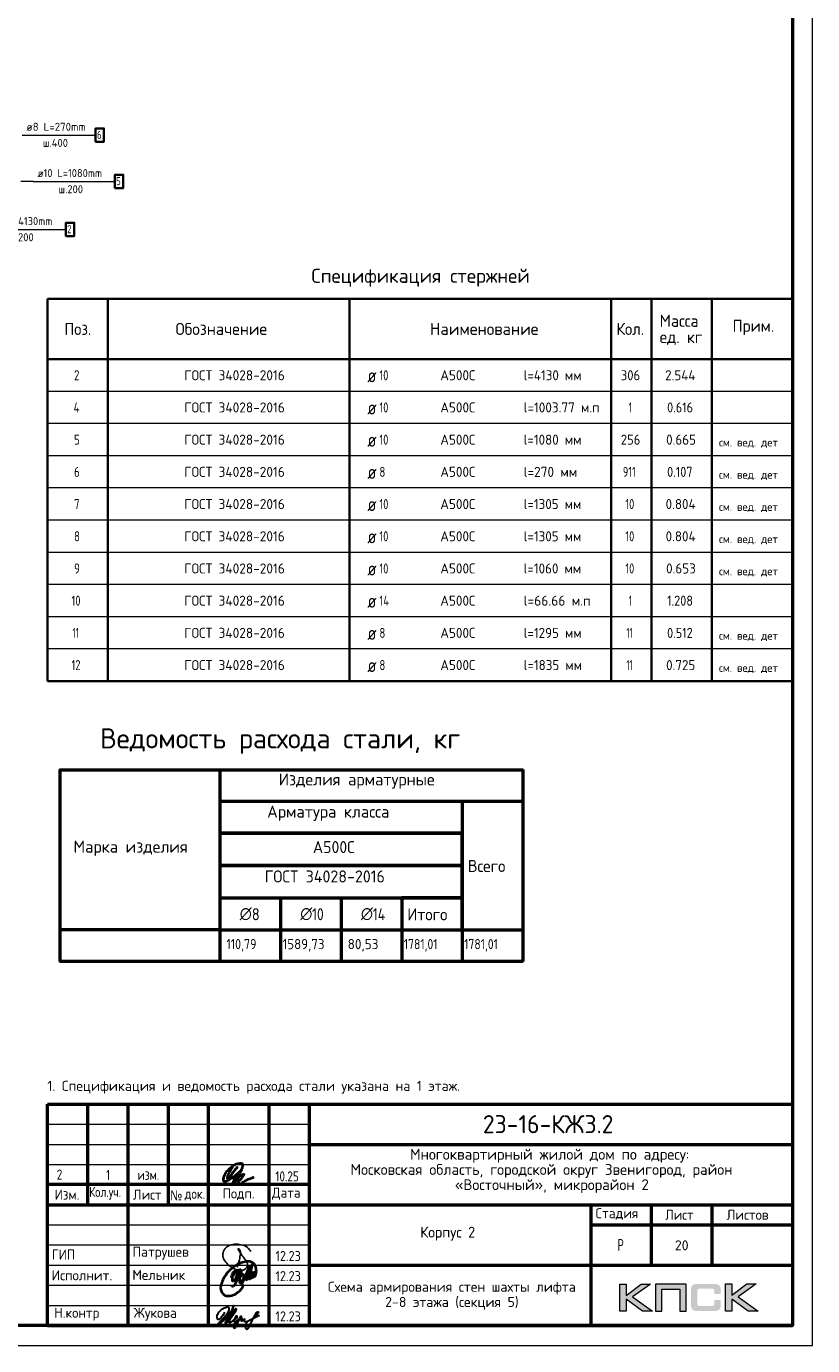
# Model space of a CAD drawing. Header units: millimetres. Extents: x -49773 to 2322955, y -3321 to 58485.
# Tile 245 of 256: x 1031120 to 1050641, y -2351 to 30420. Entities that reach past the tile are written whole.
import ezdxf

# ---------------------------------------------------------------- set-up
doc = ezdxf.new("R2010")
doc.units = ezdxf.units.MM
for name, color, linetype, lineweight in [('Standard', 7, 'Continuous', 25), ('Арм.стержн. Арматура края', 96, 'Continuous', 35), ('Арм.стержн. вертикальными 1', 22, 'Continuous', 35), ('Основная', 7, 'Continuous', 40), ('Стена наружная_ Сайдинг', 7, 'Continuous', 35), ('Экспликация_ описание', 7, 'Continuous', 13)]:
    doc.layers.add(name, color=color, linetype=linetype, lineweight=lineweight)
doc.layers.add('Арм.стержн.Стяжки', color=7, linetype='Continuous', lineweight=35, true_color=0x501e0f)
doc.styles.add('GOST 2.304-81', font='txt')
doc.styles.add('ISOCPEUR', font='txt')
doc.styles.add('Segoe UI Symbol', font='txt')

# ---------------------------------------------------------------- blocks, each defined once
blk = doc.blocks.new('яяя')
at = {"lineweight": 30}
for points in [[(345424, 110432), (345425, 110410), (345424, 110397), (345417, 110379), (345406, 110350), (345390, 110319), (345357, 110275), (345310, 110221), (345265, 110176), (345198, 110110), (345161, 110077), (345133, 110066), (345116, 110066), (345102, 110075), (345090, 110091), (345082, 110115), (345074, 110146), (345066, 110182), (345064, 110206), (345067, 110234), (345077, 110278), (345095, 110320), (345114, 110361), (345134, 110395), (345159, 110428), (345195, 110469), (345228, 110506), (345284, 110560), (345331, 110595), (345379, 110625), (345435, 110648), (345486, 110670), (345532, 110686), (345573, 110696), (345605, 110698), (345621, 110695), (345635, 110687), (345648, 110671), (345656, 110649), (345659, 110625), (345659, 110583), (345656, 110553), (345647, 110523), (345635, 110489), (345387, 110033), (345349, 109985), (345311, 109948), (345247, 109889), (345209, 109858), (345192, 109844), (345180, 109837), (345157, 109833), (345150, 109835), (345140, 109842), (345135, 109856), (345138, 109881), (345148, 109892), (345183, 109930), (345267, 110024), (345343, 110105), (345455, 110213), (345617, 110343), (345775, 110456), (345811, 110526), (345838, 110607), (345890, 110740), (345902, 110771), (345698, 110295), (345672, 110226), (345626, 110132), (345572, 110032), (345518, 109953), (345481, 109918), (345497, 110001), (345567, 110147), (345655, 110301), (345760, 110442)], [(345481, 109918), (345476, 109896), (345475, 109874), (345485, 109861), (345506, 109866), (345539, 109891), (345632, 109983), (345968, 110450), (346022, 110527), (346029, 110560), (346027, 110579), (346026, 110590), (346010, 110605), (345993, 110609), (345975, 110601), (345962, 110584), (345954, 110562), (345857, 110421), (345783, 110292), (345741, 110183), (345701, 110079), (345665, 109985), (345660, 109952), (345666, 109929), (345669, 109915), (345682, 109910), (345702, 109914), (345735, 109941), (345846, 110007), (346065, 110160), (346075, 110193), (346070, 110217), (346066, 110236), (346052, 110241), (346030, 110241), (346007, 110228), (345978, 110203), (345960, 110164), (345892, 110010), (345895, 109986), (345904, 109966), (345925, 109964), (345969, 109968), (346045, 110000), (346218, 110114), (346261, 110154), (346280, 110184), (346282, 110210), (346278, 110225), (346263, 110229), (346241, 110222), (346220, 110198), (346162, 110049), (345989, 109904), (345932, 109849), (345906, 109805), (345891, 109739), (345890, 109690), (345899, 109652), (345924, 109647), (345956, 109655), (345980, 109674), (346058, 109838), (346158, 110046), (346261, 110098), (346314, 110120), (346292, 110079), (346269, 110036), (346261, 110008), (346267, 109998), (346293, 109998), (346363, 110039), (346445, 110095), (346421, 110068), (346414, 110040), (346407, 110011), (346416, 109990), (346466, 109972), (346509, 109977), (346574, 109984), (347172, 110293)], [(346586, 109971), (346543, 109917), (346509, 109873), (346489, 109825), (346475, 109767), (346472, 109710), (346478, 109675), (346485, 109641), (346501, 109621), (346517, 109602), (346542, 109589), (346568, 109592), (346605, 109620), (346680, 109731), (346736, 109842), (346865, 110115), (346962, 110290), (346969, 110318), (346979, 110360), (347013, 110403), (347056, 110434), (347091, 110450), (347109, 110450), (347121, 110434), (347115, 110405), (347072, 110355), (347012, 110307), (346924, 110222)]]:
    blk.add_lwpolyline(points, dxfattribs=at)
blk = doc.blocks.new('Из_буфера32210')
at = {"color": 7, "lineweight": 25}
blk.add_lwpolyline([(357, 84), (386, 160), (399, 213), (405, 239), (412, 268), (420, 299), (427, 339), (434, 380), (437, 414), (438, 442), (436, 466), (430, 489), (425, 504), (417, 519), (409, 531), (405, 535), (403, 536), (400, 539), (394, 541), (387, 543), (383, 542), (379, 539), (377, 534), (377, 528), (379, 523), (438, 428), (470, 382), (484, 365), (504, 341), (528, 310), (551, 280), (562, 264), (575, 247), (582, 235), (589, 220), (599, 198), (606, 184), (610, 167), (611, 155), (612, 143), (611, 127), (609, 116), (603, 96), (596, 82), (588, 69), (579, 56), (563, 43), (551, 34), (539, 25), (524, 16), (511, 10), (494, 5), (481, 3), (456, 0), (432, 1), (415, 3), (396, 6), (375, 11), (355, 19), (336, 24), (310, 31), (293, 39), (269, 53), (243, 69), (223, 80), (202, 93), (180, 109), (152, 128), (126, 152), (98, 182), (77, 211), (52, 241), (32, 266), (20, 293), (8, 329), (3, 348), (1, 373), (0, 393), (1, 417), (6, 440), (13, 454), (20, 476), (26, 497), (38, 517), (47, 529), (60, 548), (75, 563), (95, 581), (115, 593), (135, 606), (161, 618), (187, 628), (213, 638), (251, 647), (282, 653), (319, 655), (353, 655), (384, 652), (418, 648), (460, 641), (503, 628), (544, 611), (579, 594), (611, 573), (639, 545), (666, 515), (679, 496), (694, 471)], dxfattribs=at)
blk = doc.blocks.new('Из_буфера5543')
at = {"layer": 'Основная'}
for points in [[(762, 497), (761, 475), (762, 458), (767, 452), (778, 451), (786, 456), (792, 470), (796, 479), (799, 485), (802, 495), (805, 507), (808, 516), (812, 533), (814, 535), (801, 505), (800, 490), (800, 477), (805, 470), (820, 476), (824, 483), (826, 494), (829, 504), (833, 526), (835, 530), (842, 548), (846, 564), (852, 580), (855, 593), (859, 605), (862, 610), (866, 617), (856, 574), (856, 555), (851, 540), (848, 519), (849, 504), (848, 495), (853, 493), (861, 496), (863, 501), (868, 518), (873, 541), (876, 550), (880, 574), (883, 591), (886, 612), (881, 686), (874, 707), (870, 726), (859, 756), (851, 767), (838, 790), (819, 809), (794, 828), (785, 830), (763, 839), (748, 848), (721, 853), (704, 855), (666, 856), (639, 856), (599, 849), (579, 842), (535, 829), (485, 816), (420, 783), (378, 759), (341, 732), (282, 688), (227, 640), (195, 610), (157, 566), (127, 518), (88, 464), (57, 403), (39, 361), (27, 325), (16, 296), (6, 253), (0, 203), (7, 156), (13, 124), (29, 84), (60, 48), (75, 35), (98, 20), (138, 4), (165, 0), (237, 4), (277, 13), (317, 25), (365, 46), (428, 93), (474, 130), (516, 180), (554, 236), (582, 281)], [(503, 678), (478, 638), (464, 604), (452, 565), (440, 538), (428, 496), (422, 475), (417, 459), (413, 438), (402, 411), (395, 387), (383, 357), (378, 335), (370, 322), (367, 317), (359, 302), (348, 280), (336, 260), (324, 251), (310, 240), (299, 237), (292, 237), (288, 239), (281, 248), (278, 254), (278, 272), (276, 276), (276, 280)], [(496, 377), (509, 373), (536, 381), (548, 392), (559, 405), (565, 424), (573, 446), (576, 461), (579, 481), (579, 496), (575, 512), (567, 526), (551, 531), (538, 533), (529, 527), (518, 519), (505, 506), (501, 498), (495, 491), (490, 482), (482, 466), (479, 458), (472, 435), (468, 429), (464, 416), (460, 401), (461, 392), (462, 373), (465, 356), (469, 345), (477, 337), (483, 324), (496, 316), (511, 315), (524, 318), (535, 326), (547, 340), (554, 347), (566, 364), (572, 374), (579, 385), (593, 419), (599, 436), (606, 452), (616, 479), (623, 504), (629, 521), (635, 533), (637, 542), (643, 556), (644, 557), (652, 576), (658, 592), (688, 673), (724, 750), (651, 489), (636, 412), (636, 406), (639, 402), (645, 401), (649, 402), (651, 406), (655, 416), (660, 420), (661, 427), (665, 436), (668, 446), (753, 720), (780, 779), (715, 511), (710, 476), (706, 424), (712, 420), (718, 419), (725, 426), (729, 430), (733, 436), (737, 445), (741, 458), (745, 471), (747, 484), (749, 488), (761, 511), (768, 534), (772, 548), (776, 561), (781, 570), (788, 582), (792, 587), (802, 594), (804, 592), (807, 589), (807, 579), (807, 575), (804, 562), (805, 556), (800, 541), (793, 526), (784, 512), (774, 498), (767, 491), (762, 486), (760, 488), (763, 507), (764, 513), (767, 525), (769, 537), (771, 545)], [(265, 457), (281, 514), (299, 558), (312, 579), (332, 604), (345, 612), (360, 622), (376, 623), (382, 623), (387, 620), (391, 616), (396, 603), (399, 595), (402, 580), (403, 561), (401, 532), (394, 489), (386, 464), (379, 450), (372, 431), (365, 419), (358, 406), (348, 395), (338, 381), (328, 373), (313, 368), (304, 368), (296, 375), (294, 382), (290, 395), (293, 410), (293, 423), (297, 453), (305, 480), (308, 489), (320, 515), (328, 532), (344, 563), (361, 581), (377, 600), (395, 620), (414, 636), (448, 646), (472, 651), (482, 649), (493, 639), (502, 619), (507, 608), (508, 574), (505, 541), (499, 519), (483, 494), (469, 476), (459, 470), (443, 469), (439, 469)]]:
    blk.add_lwpolyline(points, dxfattribs=at)

msp = doc.modelspace()

# ---------------------------------------------------------------- hatches: boundary and pattern name
h = msp.add_hatch(color=256)
h.paths.add_polyline_path([(1046614, -821.8), (1046386.5, -821.8), (1046014.5, -1101.9), (1046014.5, -821.8), (1045856.8, -821.8), (1045856.8, -1493.9), (1046014.5, -1493.9), (1046014.5, -1198.7), (1046416.9, -1493.9), (1046668.6, -1493.9), (1046168, -1138.5)])
h.paths.add_polyline_path([(1046896.8, -948.4), (1047342.1, -948.4), (1047342.1, -1493.9), (1047498.4, -1493.9), (1047498.4, -821.8), (1047331.8, -821.8), (1046740.5, -821.8), (1046740.5, -980.9), (1046740.5, -1493.9), (1046896.8, -1493.9)])
h.paths.add_polyline_path([(1048636.6, -818.4), (1048478.9, -818.4), (1048478.9, -1491.2), (1048636.6, -1491.2), (1048636.6, -1195.2), (1049039, -1491.2), (1049290.7, -1491.2), (1048790.1, -1135.1), (1049236.1, -818.4), (1049009.3, -818.4), (1048636.6, -1098.4)])
msp.add_hatch(color=256).paths.add_polyline_path([(1048347.5, -893), (1048345.5, -885.4), (1048342.7, -879.2), (1048339.2, -873), (1048335.8, -866.8), (1048332.3, -861.9), (1048328.2, -857.1), (1048324, -852.2), (1048319.9, -848.1), (1048314.3, -844.6), (1048308.8, -840.5), (1048302.6, -837), (1048295.7, -834.3), (1048288.8, -831.5), (1048281.2, -828.7), (1048273.5, -826.7), (1048255.6, -823.2), (1048236.2, -820.4), (1048214.8, -819.1), (1048191.3, -818.4), (1047790.2, -818.4), (1047766.7, -819.1), (1047746, -820.4), (1047725.9, -823.2), (1047708.6, -826.7), (1047700.3, -829.4), (1047692.7, -831.5), (1047685.8, -834.3), (1047679.6, -837.7), (1047673.3, -840.5), (1047667.1, -844.6), (1047662.3, -848.1), (1047657.4, -852.2), (1047653.3, -857.1), (1047649.8, -861.9), (1047645.7, -866.8), (1047642.2, -873), (1047639.5, -879.2), (1047636.7, -886.1), (1047633.9, -893), (1047631.9, -900.6), (1047628.4, -917.2), (1047625.6, -935.2), (1047623.6, -955.3), (1047623.6, -977.4), (1047623.6, -1331.4), (1047623.6, -1353.6), (1047625.6, -1373.6), (1047628.4, -1392.3), (1047631.9, -1408.9), (1047633.9, -1416.5), (1047636.7, -1423.4), (1047639.5, -1430.3), (1047642.2, -1436.5), (1047645.7, -1442.1), (1047649.8, -1447.6), (1047653.3, -1452.4), (1047657.4, -1457.3), (1047662.3, -1461.4), (1047667.8, -1464.9), (1047673.3, -1468.3), (1047679.6, -1471.8), (1047685.8, -1475.3), (1047693.4, -1477.3), (1047700.3, -1480.1), (1047708.6, -1482.2), (1047725.9, -1486.3), (1047746, -1488.4), (1047767.4, -1490.5), (1047790.2, -1491.2), (1048191.3, -1491.2), (1048214.8, -1490.5), (1048236.2, -1489.1), (1048255.6, -1486.3), (1048272.9, -1482.9), (1048281.2, -1480.1), (1048288.8, -1478), (1048295.7, -1475.3), (1048302.6, -1471.8), (1048308.8, -1469), (1048314.3, -1464.9), (1048319.9, -1461.4), (1048324, -1457.3), (1048328.2, -1453.1), (1048332.3, -1447.6), (1048335.8, -1442.8), (1048339.2, -1436.5), (1048342.7, -1430.3), (1048345.5, -1424.1), (1048347.5, -1416.5), (1048350.3, -1408.9), (1048353.8, -1392.3), (1048356.5, -1374.3), (1048357.9, -1353.6), (1048358.6, -1331.4), (1048358.6, -1220.1), (1048201.6, -1220.1), (1048201.6, -1310.7), (1048201.6, -1316.9), (1048200.9, -1323.1), (1048199.6, -1328.7), (1048198.2, -1334.2), (1048196.1, -1339), (1048194, -1343.2), (1048191.3, -1347.3), (1048187.8, -1350.8), (1048184.3, -1354.3), (1048180.2, -1357), (1048175.4, -1359.1), (1048170.5, -1361.2), (1048165.7, -1362.6), (1048159.5, -1363.2), (1048153.2, -1363.9), (1048147, -1364.6), (1047823.4, -1364.6), (1047817.9, -1363.9), (1047813, -1363.2), (1047808.9, -1361.2), (1047804.7, -1359.1), (1047800.6, -1356.3), (1047797.1, -1353.6), (1047793.7, -1350.1), (1047790.9, -1346), (1047788.1, -1341.8), (1047786.1, -1337.7), (1047784, -1332.8), (1047782.6, -1328), (1047780.5, -1318.3), (1047779.8, -1308.6), (1047779.8, -985.7), (1047779.8, -980.2), (1047780.5, -974.6), (1047781.9, -969.8), (1047783.3, -965), (1047784.7, -960.8), (1047786.7, -957.4), (1047789.5, -953.9), (1047792.3, -950.4), (1047795.7, -947.7), (1047799.2, -944.9), (1047803.3, -942.8), (1047807.5, -941.4), (1047812.3, -940.1), (1047817.2, -939.4), (1047822.7, -938.7), (1047828.2, -938.7), (1048147, -938.7), (1048153.2, -938.7), (1048159.5, -939.4), (1048165, -940.8), (1048169.8, -942.1), (1048174.7, -944.2), (1048179.5, -946.3), (1048183.7, -949.7), (1048187.1, -952.5), (1048190.6, -956.7), (1048193.3, -960.8), (1048196.1, -965), (1048198.2, -969.8), (1048199.6, -974.6), (1048200.9, -980.2), (1048201.6, -986.4), (1048201.6, -992.6), (1048201.6, -1066.6), (1048358.6, -1066.6), (1048358.6, -977.4), (1048357.9, -955.3), (1048356.5, -935.2), (1048353.8, -917.2), (1048349.6, -900.6)])

# ---------------------------------------------------------------- linework, layer by layer
at = {"lineweight": 0}
for points in [[(1045856.8, -1493.9), (1045856.8, -821.8), (1046014.5, -821.8), (1046014.5, -1101.9), (1046386.5, -821.8), (1046614, -821.8), (1046168, -1138.5), (1046668.6, -1493.9), (1046416.9, -1493.9), (1046014.5, -1198.7), (1046014.5, -1493.9), (1045856.8, -1493.9)], [(1046896.8, -1493.9), (1046896.8, -948.4), (1047342.1, -948.4), (1047342.1, -1493.9), (1047498.4, -1493.9), (1047498.4, -821.8), (1047331.8, -821.8), (1046740.5, -821.8), (1046740.5, -980.9), (1046740.5, -1493.9), (1046896.8, -1493.9)], [(1048478.9, -1491.2), (1048478.9, -818.4), (1048636.6, -818.4), (1048636.6, -1098.4), (1049009.3, -818.4), (1049236.1, -818.4), (1048790.1, -1135.1), (1049290.7, -1491.2), (1049039, -1491.2), (1048636.6, -1195.2), (1048636.6, -1491.2), (1048478.9, -1491.2)]]:
    msp.add_lwpolyline(points, close=True, dxfattribs=at)
at = {"layer": 'Standard', "color": 7, "linetype": 'Continuous', "lineweight": 35, "transparency": 33554687}
for p, q in [((1050141.1, 23654), (1031641.1, 23654)), ((1031641.1, 23654), (1031641.1, 22154)), ((1033141.1, 23654), (1033141.1, 22154)), ((1039141.1, 23654), (1039141.1, 22154)), ((1045641.1, 23654), (1045641.1, 22154)), ((1046641.1, 23654), (1046641.1, 22154)), ((1048141.1, 23654), (1048141.1, 22154)), ((1050141.1, 23654), (1050141.1, 22154)), ((1050141.1, 22154), (1031641.1, 22154)), ((1031641.1, 22154), (1031641.1, 21354)), ((1033141.1, 22154), (1033141.1, 21354)), ((1039141.1, 22154), (1039141.1, 21354)), ((1045641.1, 22154), (1045641.1, 21354)), ((1046641.1, 22154), (1046641.1, 21354)), ((1048141.1, 22154), (1048141.1, 21354)), ((1050141.1, 22154), (1050141.1, 21354)), ((1031641.1, 21354), (1031641.1, 20554)), ((1033141.1, 21354), (1033141.1, 20554)), ((1039141.1, 21354), (1039141.1, 20554)), ((1045641.1, 21354), (1045641.1, 20554)), ((1046641.1, 21354), (1046641.1, 20554)), ((1048141.1, 21354), (1048141.1, 20554)), ((1050141.1, 21354), (1050141.1, 20554)), ((1031641.1, 20554), (1031641.1, 19754)), ((1033141.1, 20554), (1033141.1, 19754)), ((1039141.1, 20554), (1039141.1, 19754)), ((1045641.1, 20554), (1045641.1, 19754)), ((1046641.1, 20554), (1046641.1, 19754)), ((1048141.1, 20554), (1048141.1, 19754)), ((1050141.1, 20554), (1050141.1, 19754)), ((1031641.1, 19754), (1031641.1, 18954)), ((1033141.1, 19754), (1033141.1, 18954)), ((1039141.1, 19754), (1039141.1, 18954)), ((1045641.1, 19754), (1045641.1, 18954)), ((1046641.1, 19754), (1046641.1, 18954)), ((1048141.1, 19754), (1048141.1, 18954)), ((1050141.1, 19754), (1050141.1, 18954)), ((1031641.1, 18954), (1031641.1, 18154)), ((1033141.1, 18954), (1033141.1, 18154)), ((1039141.1, 18954), (1039141.1, 18154)), ((1045641.1, 18954), (1045641.1, 18154)), ((1046641.1, 18954), (1046641.1, 18154)), ((1048141.1, 18954), (1048141.1, 18154)), ((1050141.1, 18954), (1050141.1, 18154)), ((1031641.1, 18154), (1031641.1, 17354)), ((1033141.1, 18154), (1033141.1, 17354)), ((1039141.1, 18154), (1039141.1, 17354)), ((1045641.1, 18154), (1045641.1, 17354)), ((1046641.1, 18154), (1046641.1, 17354)), ((1048141.1, 18154), (1048141.1, 17354)), ((1050141.1, 18154), (1050141.1, 17354)), ((1031641.1, 17354), (1031641.1, 16554)), ((1033141.1, 17354), (1033141.1, 16554)), ((1039141.1, 17354), (1039141.1, 16554)), ((1045641.1, 17354), (1045641.1, 16554)), ((1046641.1, 17354), (1046641.1, 16554)), ((1048141.1, 17354), (1048141.1, 16554)), ((1050141.1, 17354), (1050141.1, 16554)), ((1031641.1, 16554), (1031641.1, 15754)), ((1033141.1, 16554), (1033141.1, 15754)), ((1039141.1, 16554), (1039141.1, 15754)), ((1045641.1, 16554), (1045641.1, 15754)), ((1046641.1, 16554), (1046641.1, 15754)), ((1048141.1, 16554), (1048141.1, 15754)), ((1050141.1, 16554), (1050141.1, 15754)), ((1031641.1, 15754), (1031641.1, 14954)), ((1033141.1, 15754), (1033141.1, 14954)), ((1039141.1, 15754), (1039141.1, 14954)), ((1045641.1, 15754), (1045641.1, 14954)), ((1046641.1, 15754), (1046641.1, 14954)), ((1048141.1, 15754), (1048141.1, 14954)), ((1050141.1, 15754), (1050141.1, 14954)), ((1031641.1, 14954), (1031641.1, 14154)), ((1033141.1, 14954), (1033141.1, 14154)), ((1039141.1, 14954), (1039141.1, 14154)), ((1045641.1, 14954), (1045641.1, 14154)), ((1046641.1, 14954), (1046641.1, 14154)), ((1048141.1, 14954), (1048141.1, 14154)), ((1050141.1, 14954), (1050141.1, 14154)), ((1031641.1, 14154), (1050141.1, 14154))]:
    msp.add_line(p, q, dxfattribs=at)
at = {"layer": 'Standard', "color": 7, "linetype": 'Continuous', "lineweight": 13, "transparency": 33554687}
for p, q in [((1050141.1, 21354), (1031641.1, 21354)), ((1050141.1, 20554), (1031641.1, 20554)), ((1050141.1, 19754), (1031641.1, 19754)), ((1050141.1, 18954), (1031641.1, 18954)), ((1050141.1, 18154), (1031641.1, 18154)), ((1050141.1, 17354), (1031641.1, 17354)), ((1050141.1, 16554), (1031641.1, 16554)), ((1050141.1, 15754), (1031641.1, 15754)), ((1050141.1, 14954), (1031641.1, 14954)), ((1050141.1, 14154), (1031641.1, 14154))]:
    msp.add_line(p, q, dxfattribs=at)
msp.add_lwpolyline([(1008641.1, -2350.8), (1050641.1, -2350.8), (1050641.1, 57049.2), (1008641.1, 57049.2), (1008641.1, -2350.8)], close=True, dxfattribs=at)
at = {"layer": 'Standard', "color": 7, "linetype": 'Continuous', "lineweight": 50, "transparency": 33554687}
msp.add_lwpolyline([(1010641.1, 56549.2), (1050141.1, 56549.2), (1050141.1, -1850.8), (1010641.1, -1850.8), (1010641.1, 56549.2)], close=True, dxfattribs=at)
at = {"layer": 'Арм.стержн. Арматура края', "color": 7, "linetype": 'Continuous', "lineweight": 13, "transparency": 33554687}
for q in [(1030981.9, 26568.8), (1033316, 26568.8)]:
    msp.add_line((1031296, 26568.8), q, dxfattribs=at)
at = {"layer": 'Арм.стержн. Арматура края', "color": 7, "linetype": 'Continuous', "lineweight": 35, "transparency": 33554687}
msp.add_lwpolyline([(1033316, 26402.2), (1033522.7, 26402.2), (1033522.7, 26735.5), (1033316, 26735.5), (1033316, 26402.2)], dxfattribs=at)
at = {"layer": 'Арм.стержн. вертикальными 1', "color": 7, "linetype": 'Continuous', "lineweight": 13, "transparency": 33554687}
msp.add_line((1030060.1, 25375.7), (1032100.1, 25375.7), dxfattribs=at)
at = {"layer": 'Арм.стержн. вертикальными 1', "color": 7, "linetype": 'Continuous', "lineweight": 35, "transparency": 33554687}
msp.add_lwpolyline([(1032100.1, 25209), (1032306.8, 25209), (1032306.8, 25542.3), (1032100.1, 25542.3), (1032100.1, 25209)], dxfattribs=at)
at = {"layer": 'Арм.стержн.Стяжки', "color": 7, "linetype": 'Continuous', "lineweight": 13, "transparency": 33554687}
msp.add_line((1031018.9, 27719.4), (1032838.9, 27719.4), dxfattribs=at)
at = {"layer": 'Арм.стержн.Стяжки', "color": 7, "linetype": 'Continuous', "lineweight": 35, "transparency": 33554687}
msp.add_lwpolyline([(1032838.9, 27552.7), (1033045.6, 27552.7), (1033045.6, 27886.1), (1032838.9, 27886.1), (1032838.9, 27552.7)], dxfattribs=at)
at = {"layer": 'Основная', "color": 7, "ltscale": 100}
msp.add_spline([(1036233.8, 2086.7), (1036164.5, 1960.3), (1036107.4, 1838.4), (1036107.4, 1810.4), (1036142.1, 1828.3), (1036239.4, 1933.5), (1036351.2, 2081.1), (1036270.7, 1977.1), (1036208.1, 1882), (1036215.9, 1820.5), (1036275.2, 1826.1), (1036353.5, 1892.1), (1036445.2, 2000.6), (1036496.6, 2104.6), (1036489.9, 2152.7), (1036405.6, 2168.9), (1036331.1, 2158.3), (1036201.4, 2073.3), (1036083.9, 1963.6), (1036026.9, 1866.3), (1036005.7, 1793.7), (1036006.8, 1746.7), (1036047, 1728.8), (1036115.3, 1752.3), (1036303.1, 1877.5), (1036457.5, 2005), (1036301.8, 1794.1), (1036246.2, 1696.8), (1036246.1, 1678.5), (1036279.7, 1695.2), (1036373.6, 1792.5), (1036498.9, 1907.7), (1036517.9, 1912.2), (1036500, 1869.7), (1036422.9, 1757.9), (1036375.8, 1670.6), (1036382.6, 1651.6), (1036418.3, 1660.6), (1036581.6, 1760.1), (1036776.2, 1838.4)], degree=3, dxfattribs=at)
at = {"layer": 'Стена наружная_ Сайдинг', "color": 7, "linetype": 'Continuous', "lineweight": 50, "transparency": 33554687}
for p, q in [((1031641, 3649.2), (1050141.1, 3649.2)), ((1031641, -1850.8), (1031641, 3649.2)), ((1035641, -1850.8), (1035641, 3649.2)), ((1050141.1, 3649.2), (1050141.1, -1850.8)), ((1038141, 2649.2), (1050141.1, 2649.2)), ((1038141, 1649.2), (1031641, 1649.2)), ((1031641, 1149.2), (1038141, 1149.2)), ((1038141, 1149.2), (1050141.1, 1149.2)), ((1045141, 649.2), (1050141.1, 649.2)), ((1038141, -350.8), (1050141.1, -350.8)), ((1031641, -1850.8), (1050141.1, -1850.8))]:
    msp.add_line(p, q, dxfattribs=at)
at = {"layer": 'Стена наружная_ Сайдинг', "color": 7, "linetype": 'Continuous', "lineweight": 13, "transparency": 33554687}
for p, q in [((1031641, 3149.2), (1038141, 3149.2)), ((1031641, 2649.2), (1038141, 2649.2)), ((1031641, 2149.2), (1038141, 2149.2)), ((1031641, 649.2), (1038141, 649.2)), ((1031641, 149.2), (1038141, 149.2)), ((1031641, -350.8), (1038141, -350.8)), ((1031641, -850.8), (1038141, -850.8)), ((1031641, -1350.8), (1038141, -1350.8))]:
    msp.add_line(p, q, dxfattribs=at)
at = {"layer": 'Стена наружная_ Сайдинг', "color": 7, "linetype": 'Continuous', "lineweight": 50, "transparency": 33554687}
for points in [[(1032641, 3649.2), (1032641, 2399.2), (1032641, 1149.2)], [(1033641, 3649.2), (1033641, 899.2), (1033641, -1850.8)], [(1034641, 3649.2), (1034641, 2399.2), (1034641, 1149.2)], [(1037141, 3649.2), (1037141, 899.2), (1037141, -1850.8)], [(1038141, 3649.2), (1038141, 899.2), (1038141, -1850.8)], [(1045141, -1850.8), (1045141, -350.8), (1045141, 1149.2)], [(1046641, -350.8), (1046641, 399.2), (1046641, 1149.2)], [(1048141, 1149.2), (1048141, 399.2), (1048141, -350.8)]]:
    msp.add_lwpolyline(points, dxfattribs=at)
at = {"layer": 'Экспликация_ описание', "color": 7, "linetype": 'Continuous', "lineweight": 50, "transparency": 33554687}
for p, q in [((1031939.7, 11954.5), (1043455.6, 11954.5)), ((1031948.5, 11963.4), (1031948.5, 7189.8)), ((1035926.5, 11976.6), (1035926.5, 11163.3)), ((1035926.5, 11976.6), (1035926.5, 7963.3)), ((1043442.3, 11963.4), (1043442.3, 7189.8)), ((1035913.3, 11176.6), (1041946.8, 11176.6)), ((1035913.3, 11176.6), (1043429.1, 11176.6)), ((1035926.5, 11189.8), (1035926.5, 10363.3)), ((1041929.1, 11176.6), (1043429.1, 11176.6)), ((1041942.4, 11189.8), (1041942.4, 7963.3)), ((1035913.3, 10376.6), (1041946.8, 10376.6)), ((1035913.3, 8776.6), (1037436.2, 8776.6)), ((1035926.5, 8789.8), (1035926.5, 7963.3)), ((1037418.6, 8776.6), (1038941.5, 8776.6)), ((1037431.8, 8789.8), (1037431.8, 7963.3)), ((1038923.8, 8776.6), (1040446.8, 8776.6)), ((1038937.1, 8789.8), (1038937.1, 7963.3)), ((1035939.7, 7976.6), (1031926.5, 7976.6)), ((1035913.3, 7976.6), (1037431.8, 7976.6)), ((1035913.3, 7976.6), (1037436.2, 7976.6)), ((1035926.5, 7989.8), (1035926.5, 7176.6)), ((1035926.5, 7981), (1035926.5, 7176.6)), ((1037418.6, 7976.6), (1038937.1, 7976.6)), ((1037418.6, 7976.6), (1038941.5, 7976.6)), ((1037431.8, 7989.8), (1037431.8, 7176.6)), ((1038923.8, 7976.6), (1040442.4, 7976.6)), ((1038923.8, 7976.6), (1040446.8, 7976.6)), ((1038937.1, 7989.8), (1038937.1, 7176.6)), ((1040429.1, 7976.6), (1041942.4, 7976.6)), ((1040442.4, 7989.8), (1040442.4, 7176.6)), ((1041929.1, 7976.6), (1043442.3, 7976.6)), ((1041929.1, 7976.6), (1043429.1, 7976.6)), ((1041942.4, 7989.8), (1041942.4, 7176.6)), ((1031939.7, 7198.6), (1043455.6, 7198.6))]:
    msp.add_line(p, q, dxfattribs=at)
at = {"layer": 'Экспликация_ описание', "color": 7, "linetype": 'Continuous', "lineweight": 25, "transparency": 33554687}
for p, q in [((1043429.1, 11976.6), (1043429.1, 11163.3)), ((1043429.1, 11189.8), (1043429.1, 7963.3))]:
    msp.add_line(p, q, dxfattribs=at)
at = {"layer": 'Экспликация_ описание', "color": 7, "linetype": 'Continuous', "lineweight": 35, "transparency": 33554687}
for p, q in [((1041942.4, 11189.8), (1041942.4, 10363.3)), ((1037431.8, 8789.8), (1037431.8, 7963.3)), ((1038937.1, 8789.8), (1038937.1, 7963.3)), ((1040442.4, 8789.8), (1040442.4, 7963.3)), ((1035939.7, 7976.6), (1031926.5, 7976.6))]:
    msp.add_line(p, q, dxfattribs=at)
at = {"layer": 'Экспликация_ описание', "color": 7, "linetype": 'Continuous', "lineweight": 50, "transparency": 33554687}
for points in [[(1035926.5, 10376.6), (1035926.5, 9576.6), (1041942.4, 9576.6), (1041942.4, 10376.6), (1035926.5, 10376.6)], [(1035926.5, 9576.6), (1035926.5, 8776.6), (1041942.4, 8776.6), (1041942.4, 9576.6), (1035926.5, 9576.6)], [(1040442.4, 8776.6), (1040442.4, 7976.6), (1041942.4, 7976.6), (1041942.4, 8776.6), (1040442.4, 8776.6)]]:
    msp.add_lwpolyline(points, dxfattribs=at)

# ---------------------------------------------------------------- block references
at = {"color": 1, "ltscale": 100}
msp.add_blockref('Из_буфера32210', (1035996.1, -485), dxfattribs=at)
at = {"color": 2, "lineweight": 60, "xscale": 0.5, "yscale": 0.5, "zscale": 0.5}
msp.add_blockref('яяя', (863320.3, -56737.3), dxfattribs=at)
at = {"layer": 'Основная'}
msp.add_blockref('Из_буфера5543', (1035943.5, -1117.7), dxfattribs=at)

# ---------------------------------------------------------------- texts
at = {"layer": 'Standard', "color": 7, "linetype": 'Continuous', "lineweight": 35, "transparency": 33554687, "char_height": 350, "attachment_point": 7, "style": 'ISOCPEUR'}
for s, insert, width in [('\\W0.99;Спецификация стержней', (1038196.1, 23954), 5559.679), ('\\W0.82;ø', (1039586.5, 21579), 458.079), ('\\W0.82;ø', (1039586.5, 20779), 458.079), ('\\W0.82;ø', (1039586.5, 19979), 458.079), ('\\W0.82;ø', (1039586.5, 19179), 458.079), ('\\W0.82;ø', (1039586.5, 18379), 458.079), ('\\W0.82;ø', (1039586.5, 17579), 458.079), ('\\W0.82;ø', (1039586.5, 16779), 458.079), ('\\W0.82;ø', (1039586.5, 15979), 458.079), ('\\W0.82;ø', (1039586.5, 15179), 458.079), ('\\W0.82;ø', (1039586.5, 14379), 458.079)]:
    msp.add_mtext(s, dxfattribs=dict(at, insert=insert, width=width))
at = {"layer": 'Standard', "color": 7, "linetype": 'Continuous', "lineweight": 25, "transparency": 33554687}
for s, insert, char_height, width, attachment_point, style in [('\\W0.92;Поз.', (1032063.9, 22754), 300, 872.987, 7, 'ISOCPEUR'), ('\\W0.97;Обозначение', (1034821.2, 22754), 300, 2499.411, 7, 'ISOCPEUR'), ('\\W0.98;Наименование', (1041138.4, 22754), 300, 2784.801, 7, 'ISOCPEUR'), ('\\W0.93;Кол.', (1045769.4, 22754), 300, 888.231, 7, 'ISOCPEUR'), ('\\W0.95;Масса', (1046842.8, 22956.3), 300, 1252.119, 7, 'ISOCPEUR'), ('\\W0.94;Прим.', (1048652.8, 22751), 300, 1130.664, 7, 'ISOCPEUR'), ('\\W0.95;ед. кг', (1046842.8, 22506.3), 300, 1251.492, 7, 'ISOCPEUR'), ('\\W0.78;2', (1032303.6, 21629), 250, 271.994, 7, 'ISOCPEUR'), ('\\W0.96;ГОСТ 34028-2016', (1035041.1, 21629), 250, 2743.715, 7, 'ISOCPEUR'), ('\\W0.75;10', (1039885.4, 21629), 250, 393.574, 7, 'ISOCPEUR'), ('\\W0.95;А500С', (1041397.8, 21629), 250, 1042.915, 7, 'ISOCPEUR'), ('\\W0.94;l=4130 мм', (1043468.6, 21629), 250, 1616.444, 7, 'ISOCPEUR'), ('\\W0.91;306', (1045878.6, 21629), 250, 638.625, 7, 'ISOCPEUR'), ('\\W0.94;2.544', (1046978.6, 21629), 250, 942.222, 7, 'ISOCPEUR'), ('\\W0.80;4', (1032291.1, 20829), 250, 299.863, 7, 'ISOCPEUR'), ('\\W0.96;ГОСТ 34028-2016', (1035041.1, 20829), 250, 2743.715, 7, 'ISOCPEUR'), ('\\W0.75;10', (1039885.4, 20829), 250, 393.574, 7, 'ISOCPEUR'), ('\\W0.95;А500С', (1041397.8, 20829), 250, 1042.915, 7, 'ISOCPEUR'), ('\\W0.95;l=1003.77 м.п', (1043468.6, 20829), 250, 2067.568, 7, 'ISOCPEUR'), ('\\W0.56;1', (1046078.6, 20829), 250, 194.454, 7, 'ISOCPEUR'), ('\\W0.88;0.616', (1047028.6, 20829), 250, 834.265, 7, 'ISOCPEUR'), ('\\W0.78;5', (1032303.6, 20029), 250, 271.994, 7, 'ISOCPEUR'), ('\\W0.96;ГОСТ 34028-2016', (1035041.1, 20029), 250, 2743.715, 7, 'ISOCPEUR'), ('\\W0.75;10', (1039885.4, 20029), 250, 393.574, 7, 'ISOCPEUR'), ('\\W0.95;А500С', (1041397.8, 20029), 250, 1042.915, 7, 'ISOCPEUR'), ('\\W0.94;l=1080 мм', (1043468.6, 20029), 250, 1591.266, 7, 'ISOCPEUR'), ('\\W0.91;256', (1045878.6, 20029), 250, 638.625, 7, 'ISOCPEUR'), ('\\W0.94;0.665', (1047003.6, 20029), 250, 891.672, 7, 'ISOCPEUR'), ('\\W0.78;6', (1032303.6, 19229), 250, 271.994, 7, 'ISOCPEUR'), ('\\W0.96;ГОСТ 34028-2016', (1035041.1, 19229), 250, 2743.715, 7, 'ISOCPEUR'), ('\\W0.78;8', (1039885.4, 19229), 250, 272.013, 7, 'ISOCPEUR'), ('\\W0.95;А500С', (1041397.8, 19229), 250, 1042.915, 7, 'ISOCPEUR'), ('\\W0.96;l=270 мм', (1043468.6, 19229), 250, 1469.731, 7, 'ISOCPEUR'), ('\\W0.74;911', (1045928.6, 19229), 250, 517.22, 7, 'ISOCPEUR'), ('\\W0.88;0.107', (1047028.6, 19229), 250, 834.265, 7, 'ISOCPEUR'), ('\\W0.96;ГОСТ 34028-2016', (1035041.1, 18429), 250, 2743.715, 7, 'ISOCPEUR'), ('\\W0.75;10', (1039885.4, 18429), 250, 393.574, 7, 'ISOCPEUR'), ('\\W0.95;А500С', (1041397.8, 18429), 250, 1042.915, 7, 'ISOCPEUR'), ('\\W0.94;l=1305 мм', (1043468.6, 18429), 250, 1591.266, 7, 'ISOCPEUR'), ('\\W0.75;10', (1045991.1, 18429), 250, 393.574, 7, 'ISOCPEUR'), ('\\W0.94;0.804', (1046991.1, 18429), 250, 916.954, 7, 'ISOCPEUR'), ('\\W0.78;7', (1032303.6, 18429), 250, 271.994, 7, 'ISOCPEUR'), ('\\W0.78;8', (1032303.6, 17629), 250, 271.994, 7, 'ISOCPEUR'), ('\\W0.96;ГОСТ 34028-2016', (1035041.1, 17629), 250, 2743.715, 7, 'ISOCPEUR'), ('\\W0.75;10', (1039885.4, 17629), 250, 393.574, 7, 'ISOCPEUR'), ('\\W0.95;А500С', (1041397.8, 17629), 250, 1042.915, 7, 'ISOCPEUR'), ('\\W0.94;l=1305 мм', (1043468.6, 17629), 250, 1591.266, 7, 'ISOCPEUR'), ('\\W0.75;10', (1045991.1, 17629), 250, 393.574, 7, 'ISOCPEUR'), ('\\W0.94;0.804', (1046991.1, 17629), 250, 916.954, 7, 'ISOCPEUR'), ('\\W0.78;9', (1032303.6, 16829), 250, 271.994, 7, 'ISOCPEUR'), ('\\W0.96;ГОСТ 34028-2016', (1035041.1, 16829), 250, 2743.715, 7, 'ISOCPEUR'), ('\\W0.75;10', (1039885.4, 16829), 250, 393.574, 7, 'ISOCPEUR'), ('\\W0.95;А500С', (1041397.8, 16829), 250, 1042.915, 7, 'ISOCPEUR'), ('\\W0.94;l=1060 мм', (1043468.6, 16829), 250, 1591.266, 7, 'ISOCPEUR'), ('\\W0.75;10', (1045991.1, 16829), 250, 393.574, 7, 'ISOCPEUR'), ('\\W0.94;0.653', (1047003.6, 16829), 250, 891.672, 7, 'ISOCPEUR'), ('\\W0.75;10', (1032241.1, 16029), 250, 393.566, 7, 'ISOCPEUR'), ('\\W0.96;ГОСТ 34028-2016', (1035041.1, 16029), 250, 2743.715, 7, 'ISOCPEUR'), ('\\W0.76;14', (1039885.4, 16029), 250, 420.478, 7, 'ISOCPEUR'), ('\\W0.95;А500С', (1041397.8, 16029), 250, 1042.915, 7, 'ISOCPEUR'), ('\\W0.97;l=66.66 м.п', (1043468.6, 16029), 250, 1770.131, 7, 'ISOCPEUR'), ('\\W0.56;1', (1046078.6, 16029), 250, 194.454, 7, 'ISOCPEUR'), ('\\W0.88;1.208', (1047028.6, 16029), 250, 834.265, 7, 'ISOCPEUR'), ('\\W0.62;11', (1032266.1, 15229), 250, 328.117, 7, 'ISOCPEUR'), ('\\W0.96;ГОСТ 34028-2016', (1035041.1, 15229), 250, 2743.715, 7, 'ISOCPEUR'), ('\\W0.78;8', (1039885.4, 15229), 250, 272.013, 7, 'ISOCPEUR'), ('\\W0.95;А500С', (1041397.8, 15229), 250, 1042.915, 7, 'ISOCPEUR'), ('\\W0.94;l=1295 мм', (1043468.6, 15229), 250, 1591.266, 7, 'ISOCPEUR'), ('\\W0.62;11', (1046016.1, 15229), 250, 328.117, 7, 'ISOCPEUR'), ('\\W0.88;0.512', (1047028.6, 15229), 250, 834.265, 7, 'ISOCPEUR'), ('\\W0.75;12', (1032241.1, 14429), 250, 393.566, 7, 'ISOCPEUR'), ('\\W0.96;ГОСТ 34028-2016', (1035041.1, 14429), 250, 2743.715, 7, 'ISOCPEUR'), ('\\W0.78;8', (1039885.4, 14429), 250, 272.013, 7, 'ISOCPEUR'), ('\\W0.95;А500С', (1041397.8, 14429), 250, 1042.915, 7, 'ISOCPEUR'), ('\\W0.94;l=1835 мм', (1043468.6, 14429), 250, 1591.266, 7, 'ISOCPEUR'), ('\\W0.62;11', (1046016.1, 14429), 250, 328.117, 7, 'ISOCPEUR'), ('\\W0.94;0.725', (1047003.6, 14429), 250, 891.672, 7, 'ISOCPEUR'), ('\\W0.99;Многоквартирный жилой дом по адресу: ', (1040644.5, 2194.2), 270, 7123.089, 7, 'ISOCPEUR'), ('\\W0.99;Московская область, городской округ Звенигород, район ', (1039166.3, 1816.2), 270, 10078.117, 7, 'ISOCPEUR'), ('2', (1031943.1, 2023.9), 250, 283.333, 2, 'GOST 2.304-81'), ('1', (1033147.6, 2015), 250, 283.333, 2, 'GOST 2.304-81'), ('10.25', (1037301.5, 1729.1), 250, 693.365, 7, 'GOST 2.304-81'), ('\\W0.99;«Восточный», микрорайон 2', (1041758.3, 1438.2), 270, 4896.236, 7, 'ISOCPEUR'), ('изм.', (1034147.6, 2015), 250, 283.333, 2, 'GOST 2.304-81'), ('\\W0.93;Изм.', (1031822.2, 1273.9), 250, 752.897, 7, 'ISOCPEUR'), ('\\W0.79;Кол.уч.', (1032677.7, 1273.9), 250, 973.657, 7, 'ISOCPEUR'), ('\\W0.94;Лист', (1033766, 1273.9), 250, 866.919, 7, 'ISOCPEUR'), ('\\W0.91;№', (1034686.4, 1256.6), 250, 477.949, 7, 'Segoe UI Symbol'), ('\\W0.84;док.', (1035050.7, 1256.6), 250, 649.802, 7, 'ISOCPEUR'), ('\\W0.94;Подп.', (1035991, 1263.5), 250, 916.954, 7, 'ISOCPEUR'), ('\\W0.94;Дата', (1037218.2, 1273.9), 250, 967.736, 7, 'ISOCPEUR'), ('\\W0.96;Стадия', (1045251.1, 773.9), 250, 1243.904, 7, 'ISOCPEUR'), ('\\W0.94;Лист', (1046978.7, 773.9), 250, 866.919, 7, 'ISOCPEUR'), ('\\W0.96;Листов', (1048504.7, 773.9), 250, 1218.997, 7, 'ISOCPEUR'), ('\\W0.96;Корпус 2', (1040898.5, 259.2), 270, 1614.451, 7, 'ISOCPEUR'), ('\\W0.92;ГИП', (1031751.7, -213.4), 250, 689.612, 7, 'ISOCPEUR'), ('\\W0.97;Патрушев', (1033751.9, -213.4), 250, 1670.192, 7, 'ISOCPEUR'), ('\\W0.88;12.23', (1037304.1, -249.6), 250, 834.251, 7, 'ISOCPEUR'), ('\\W0.62;Р', (1045798.7, -0.8), 300, 276.791, 7, 'ISOCPEUR'), ('\\W0.97;Исполнит.', (1031746.1, -729.1), 250, 1645.076, 7, 'ISOCPEUR'), ('\\W0.96;Мельник', (1033751.9, -719.5), 250, 1394.321, 7, 'ISOCPEUR'), ('\\W0.88;12.23', (1037304.1, -749.6), 250, 834.251, 7, 'ISOCPEUR'), ('\\W0.96;Н.контр', (1031808.6, -1729.1), 250, 1319.134, 7, 'ISOCPEUR'), ('\\W0.96;Жукова', (1033783.5, -1729.1), 250, 1269.071, 7, 'ISOCPEUR'), ('\\W0.88;12.23', (1037304.1, -1749.6), 250, 834.251, 7, 'ISOCPEUR')]:
    msp.add_mtext(s, dxfattribs=dict(at, insert=insert, char_height=char_height, width=width, attachment_point=attachment_point, style=style))
at = {"layer": 'Standard', "color": 7, "linetype": 'Continuous', "lineweight": 18, "transparency": 33554687, "char_height": 200, "width": 1616.684, "attachment_point": 7, "style": 'ISOCPEUR'}
for insert in [(1048316.9, 19953.5), (1048316.9, 19153.5), (1048316.9, 18353.5), (1048316.9, 17553.5), (1048316.9, 16753.5), (1048316.9, 15153.5), (1048316.9, 14353.5)]:
    msp.add_mtext('\\W0.97;см. вед. дет', dxfattribs=dict(at, insert=insert))
at = {"layer": 'Standard', "color": 7, "linetype": 'Continuous', "lineweight": 13, "transparency": 33554687, "char_height": 250, "style": 'ISOCPEUR'}
for s, insert, width, attachment_point in [('\\A1;{\\fISOCPEUR|i0|b0;\\H250.000000;\\W1.000000;\\C7;1. Спецификация и ведомость расхода стали указана на 1 этаж.}\\P', (1031641, 3908.7), 10560.729, 7), ('\\A1;{\\fISOCPEUR|i0|b0;\\H250.000000;\\W1.000000;\\C7;20}\\P', (1047391.1, 139.2), 459.375, 5)]:
    msp.add_mtext(s, dxfattribs=dict(at, insert=insert, width=width, attachment_point=attachment_point))
at = {"layer": 'Standard', "color": 7, "linetype": 'Continuous', "lineweight": 50, "transparency": 33554687, "insert": (1042453.5, 2924.2), "char_height": 450, "width": 3586.382, "attachment_point": 7, "style": 'ISOCPEUR'}
msp.add_mtext('\\W0.95;23-16-КЖ3.2', dxfattribs=at)
at = {"layer": 'Standard', "color": 7, "linetype": 'Continuous', "lineweight": 25, "transparency": 33554687, "insert": (1041684.3, -764.5), "char_height": 250, "width": 6366.875, "attachment_point": 2, "line_spacing_factor": 0.903614}
msp.add_mtext('\\A1;{\\fISOCPEUR|i0|b0;\\H250.000000;\\W1.000000;\\C7;Схема армирования стен шахты лифта}\\P{\\fISOCPEUR|i0|b0;\\H250.000000;\\W1.000000;\\C7;2-8 этажа (секция 5)}\\P', dxfattribs=at)
at = {"layer": 'Арм.стержн. Арматура края', "color": 7, "linetype": 'Continuous', "lineweight": 25, "transparency": 33554687, "char_height": 200, "attachment_point": 7, "style": 'ISOCPEUR'}
for s, insert, width in [('\\W0.94;ø10 L=1080mm ', (1031396, 26675.5), 1913.071), ('\\W0.78;5', (1033349.4, 26475.5), 217.62), ('\\W0.95;ш.200 ', (1031916, 26275.5), 874.675)]:
    msp.add_mtext(s, dxfattribs=dict(at, insert=insert, width=width))
at = {"layer": 'Арм.стержн. вертикальными 1', "color": 7, "linetype": 'Continuous', "lineweight": 25, "transparency": 33554687, "char_height": 200, "attachment_point": 7, "style": 'ISOCPEUR'}
for s, insert, width in [('\\W0.94;ø10 L=4130mm ', (1030160.1, 25482.3), 1933.181), ('\\W0.95;ш.200 ', (1030690.1, 25082.3), 874.662), ('\\W0.78;2', (1032133.5, 25282.3), 217.601)]:
    msp.add_mtext(s, dxfattribs=dict(at, insert=insert, width=width))
at = {"layer": 'Арм.стержн.Стяжки', "color": 7, "linetype": 'Continuous', "lineweight": 25, "transparency": 33554687, "char_height": 200, "attachment_point": 7, "style": 'ISOCPEUR'}
for s, insert, width in [('\\W0.98;ø8 L=270mm ', (1031118.9, 27826.1), 1716.841), ('\\W0.95;ш.400 ', (1031528.9, 27426.1), 894.815), ('\\W0.78;6', (1032872.3, 27626.1), 217.62)]:
    msp.add_mtext(s, dxfattribs=dict(at, insert=insert, width=width))
at = {"layer": 'Экспликация_ описание', "color": 7, "linetype": 'Continuous', "lineweight": 50, "transparency": 33554687, "insert": (1032948.2, 12348.9), "char_height": 499.077, "width": 9650.102, "attachment_point": 7, "style": 'ISOCPEUR'}
msp.add_mtext('\\W0.99;Ведомость расхода стали, кг', dxfattribs=at)
at = {"layer": 'Экспликация_ описание', "color": 7, "linetype": 'Continuous', "lineweight": 25, "transparency": 33554687, "attachment_point": 7, "style": 'ISOCPEUR'}
for s, insert, char_height, width in [('\\W0.98;Изделия арматурные', (1037384.9, 11483.8), 298.977, 4076.291), ('\\W0.98;Арматура класса', (1037097.9, 10683.7), 298.977, 3464.093), ('\\W0.98;Марка изделия', (1032289.7, 9812.5), 298.977, 2939.955), ('\\W0.95;А500С', (1038233.3, 9883.6), 298.977, 1247.216), ('\\W0.95;Всего', (1042081.4, 9413.7), 298.977, 1187.201), ('\\W0.96;ГОСТ 34028-2016', (1037037, 9154.6), 298.977, 3281.224), ('\\W0.82;∅', (1036417.2, 8214.8), 298.98, 391.309), ('\\W0.82;∅', (1037920.9, 8214.8), 298.98, 391.309), ('\\W0.82;∅', (1039427.1, 8214.8), 298.98, 391.3), ('\\W0.87; 8', (1036551.8, 8214.8), 298.98, 518.066), ('\\W0.82; 10', (1038055.5, 8214.8), 298.98, 660.333), ('\\W0.83; 14', (1039561.7, 8214.8), 298.98, 691.477), ('\\W0.95;Итого', (1040577.7, 8212.3), 298.977, 1277.374), ('\\W0.85;110,79', (1036087, 7437.6), 252.977, 979.973), ('\\W0.92;1589,73', (1037481.5, 7437.6), 252.977, 1215.425), ('\\W0.94;80,53', (1039096.9, 7437.6), 252.977, 915.089), ('\\W0.83;1781,01', (1040491.4, 7437.6), 252.977, 1103.9), ('\\W0.83;1781,01', (1041990, 7437.6), 252.977, 1103.894)]:
    msp.add_mtext(s, dxfattribs=dict(at, insert=insert, char_height=char_height, width=width))

doc.saveas('drawing.dxf')
